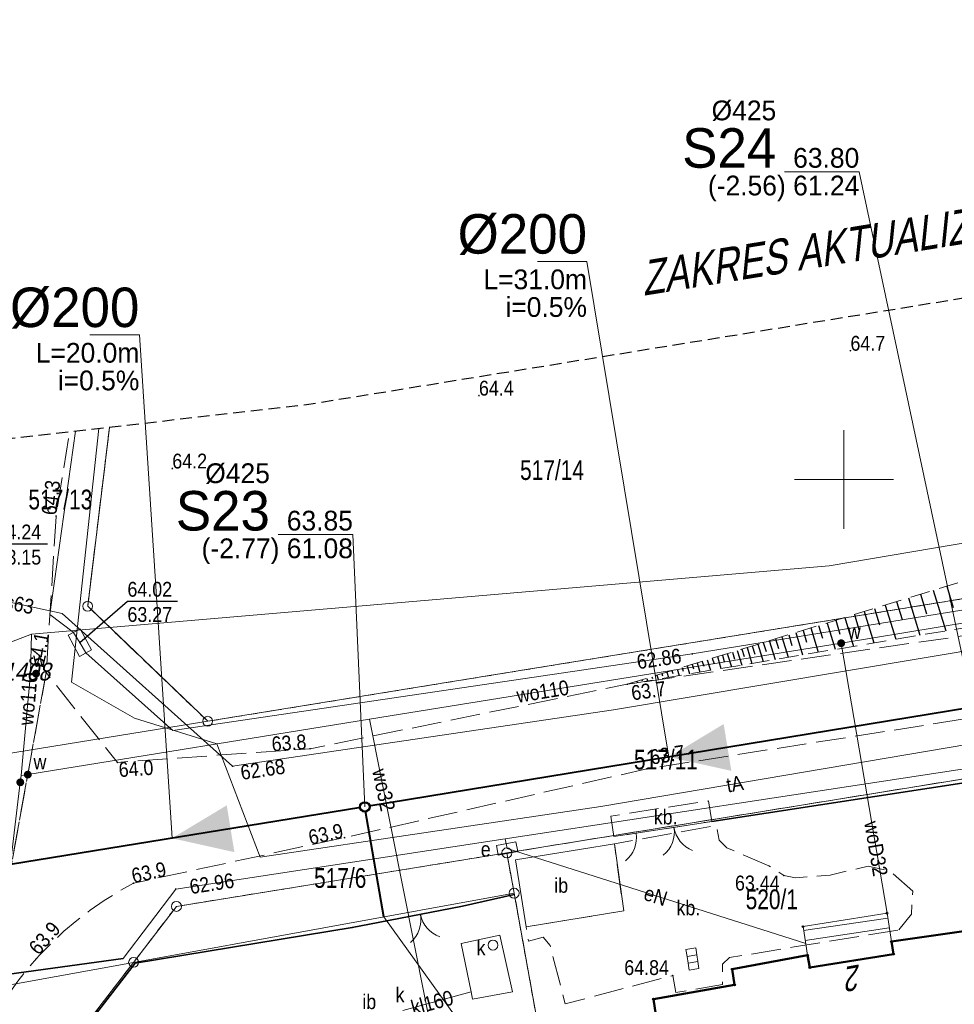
# Model space of a CAD drawing. Header units: metres. Extents: x 6473628 to 6474152, y 5887128 to 5887462.
# Tile 14 of 38: x 6473708 to 6473756, y 5887373 to 5887423. Entities that reach past the tile are written whole.
import ezdxf
from ezdxf.enums import TextEntityAlignment as Align

# ---------------------------------------------------------------- set-up
doc = ezdxf.new("R2010")
doc.units = ezdxf.units.M
doc.header["$MEASUREMENT"] = 0
for name, pattern in [('0.5_0.5', [1, 0.5, -0.5]), ('1.0_0.5', [1.5, 1, -0.5]), ('1.5_0.5', [2, 1.5, -0.5]), ('2', [0.9, 0.6, -0.3]), ('219-500', [0]), ('otob_500', [0]), ('otof_500', [0])]:
    doc.linetypes.add(name, pattern=pattern)
doc.layers.get('0').update_dxf_attribs({"color": 2, "linetype": 'CONTINUOUS', "lineweight": 5})
for name, color, linetype in [('000 Inne (niezydentyfikowane)', 7, 'CONTINUOUS'), ('121-Punkt osnowy szczegółowej-Atr103', 7, 'CONTINUOUS'), ('202-punkt graniczny', 7, 'CONTINUOUS'), ('211-numer działki ewidencyjnej', 7, 'CONTINUOUS'), ('217-kontur klasyfikacyjny', 7, 'CONTINUOUS'), ('218-kontur użytku gruntowego', 7, 'CONTINUOUS'), ('219-działka ewidencyjna', 7, 'CONTINUOUS'), ('238-Punkt adresowy budynku', 7, 'CONTINUOUS'), ('312-budynek ewidencyjny', 7, 'CONTINUOUS'), ('352-schody', 7, 'CONTINUOUS'), ('995-Tekst dodatkowy duży', 7, 'CONTINUOUS'), ('brama', 7, 'CONTINUOUS'), ('furtka', 7, 'CONTINUOUS'), ('inna budowla', 7, 'CONTINUOUS'), ('inna budowla-Atr17', 7, 'CONTINUOUS'), ('jezdnia', 7, 'CONTINUOUS'), ('komora podziemna', 7, 'CONTINUOUS'), ('kratka ściekowa', 7, 'CONTINUOUS'), ('obszar utwardzony', 7, 'CONTINUOUS'), ('obszar utwardzony-Atr17', 7, 'CONTINUOUS'), ('obudowa ochronna przewodu', 7, 'CONTINUOUS'), ('ogrodzenie trwałe', 7, 'CONTINUOUS'), ('pikieta naturalna', 7, 'CONTINUOUS'), ('pikieta naturalna-Atr2', 7, 'CONTINUOUS'), ('pikieta sztuczna', 7, 'CONTINUOUS'), ('pikieta sztuczna-Atr2', 7, 'CONTINUOUS'), ('przewód elektroenergetyczny podziemny', 7, 'CONTINUOUS'), ('przewód elektroenergetyczny podziemny-Atr1', 7, 'CONTINUOUS'), ('przewód gazowy', 7, 'CONTINUOUS'), ('przewód gazowy-Atr1', 7, 'CONTINUOUS'), ('przewód kanalizacyjny', 7, 'CONTINUOUS'), ('przewód kanalizacyjny-Atr1', 7, 'CONTINUOUS'), ('przewód telekomunikacyjny podziemny', 7, 'CONTINUOUS'), ('przewód telekomunikacyjny podziemny-Atr1', 7, 'CONTINUOUS'), ('przewód wodociągowy', 7, 'CONTINUOUS'), ('przewód wodociągowy-Atr1', 7, 'CONTINUOUS'), ('Punkt budynku', 7, 'CONTINUOUS'), ('rzedna', 7, 'CONTINUOUS'), ('rzedna-Atr2', 7, 'CONTINUOUS'), ('rzedna-Atr3', 7, 'CONTINUOUS'), ('SJ_16_Liczby', 7, 'CONTINUOUS'), ('SJ_27_Wymiary', 7, 'CONTINUOUS'), ('SJ_5_Węzły_1', 7, 'CONTINUOUS'), ('skarpa nieumocniona', 7, 'CONTINUOUS'), ('studnia kanalizacyjna-Atr17', 7, 'CONTINUOUS'), ('szafa elektroenergetyczna lub kontener', 7, 'CONTINUOUS'), ('szafa elektroenergetyczna lub kontener-Atr17', 7, 'CONTINUOUS'), ('Wstawianie ramki sekcyjnej z opisem', 7, 'CONTINUOUS'), ('właz do komory lub kanału - okrągły', 7, 'CONTINUOUS'), ('właz do komory lub kanału - okrągły-Atr17', 7, 'CONTINUOUS'), ('Zakres', 7, 'CONTINUOUS'), ('zasuwa lub zawór', 7, 'CONTINUOUS'), ('zasuwa lub zawór-Atr17', 7, 'CONTINUOUS')]:
    doc.layers.add(name, color=color, linetype=linetype)
for name, color, linetype, lineweight in [('SJ_19_Opis_Pz_1', 7, 'CONTINUOUS', 20), ('SJ_26_Teksty', 7, 'CONTINUOUS', 20), ('SJ_28_Linie_odn', 7, 'CONTINUOUS', 20), ('SJ_8_KS_GRAWITA_1', 34, 'CONTINUOUS', 40), ('SJ_8_KS_PRZYŁĄCZA', 40, 'CONTINUOUS', 40)]:
    doc.layers.add(name, color=color, linetype=linetype, lineweight=lineweight)
doc.styles.add('OPISOWY', font='GOTHIC.TTF')
doc.styles.get("Standard").update_dxf_attribs({"font": 'Working1250', "width": 0.75})
doc.linetypes.add('902-500', pattern='A,3.75,0,[1,ksztalty.shx,S=0.5,R=0,X=0,Y=0],3.75', length=7.5)

# ---------------------------------------------------------------- blocks, each defined once
blk = doc.blocks.new('PUNKTBUD')
at = {"color": 0}
blk.add_circle((0, 0), 0.045, dxfattribs=at)
blk = doc.blocks.new('202')
at = {"color": 0, "linetype": 'Continuous', "lineweight": 0}
blk.add_circle((0, 0), 0.25, dxfattribs=at)
blk = doc.blocks.new('US25')
at = {"linetype": 'Continuous', "lineweight": 0}
h = blk.add_hatch(color=0, dxfattribs=at)
edge = h.paths.add_edge_path()
edge.add_arc((0, 0), 0.2, 0, 360)
blk = doc.blocks.new('PW01')
at = {"linetype": 'Continuous', "lineweight": 13}
h = blk.add_hatch(color=0, dxfattribs=at)
edge = h.paths.add_edge_path()
edge.add_arc((0, 0), 0.045, 0, 360)
blk = doc.blocks.new('US05')
at = {"color": 0, "linetype": 'Continuous', "lineweight": 13}
for p, q in [((-0.525, -0.25), (-0.525, 0.25)), ((-0.525, 0.25), (-0.175, 0.25)), ((-0.175, -0.25), (-0.175, 0.25)), ((-0.175, 0.25), (0.175, 0.25)), ((0.175, -0.25), (0.175, 0.25)), ((0.175, 0.25), (0.525, 0.25)), ((0.525, -0.25), (0.525, 0.25)), ((-0.525, -0.25), (-0.175, -0.25)), ((-0.175, -0.25), (0.175, -0.25)), ((0.175, -0.25), (0.525, -0.25))]:
    blk.add_line(p, q, dxfattribs=at)
blk = doc.blocks.new('US22')
at = {"color": 0, "linetype": 'Continuous', "lineweight": 13}
blk.add_circle((0, 0), 0.25, dxfattribs=at)
blk = doc.blocks.new('OK02')
at = {"color": 0, "linetype": 'Continuous', "lineweight": 0}
for centre, start, end in [((-1.5, 0), 0, 60), ((1.5, 0), 120, 180)]:
    blk.add_arc(centre, 1.5, start, end, dxfattribs=at)
blk = doc.blocks.new('US18')
at = {"color": 0, "linetype": 'Continuous', "lineweight": 13}
for p, q in [((-0.5, -0.25), (-0.5, 0.25)), ((-0.5, 0.25), (0.5, 0.25)), ((0.5, -0.25), (0.5, 0.25)), ((-0.5, -0.25), (0.5, -0.25))]:
    blk.add_line(p, q, dxfattribs=at)
blk = doc.blocks.new('OK04')
at = {"color": 0, "linetype": 'Continuous', "lineweight": 0}
blk.add_arc((1.5, 0.001), 1.5, 120, 180, dxfattribs=at)

msp = doc.modelspace()

# ---------------------------------------------------------------- linework, layer by layer
at = {"layer": '000 Inne (niezydentyfikowane)', "color": 7, "linetype": 'Continuous', "lineweight": 25, "flags": 128}
for points in [[(6473753.88, 5887394.2), (6473754.18, 5887393.21)], [(6473753.88, 5887394.2), (6473754.18, 5887393.21)], [(6473754.52, 5887394.4), (6473755.15, 5887392.34)], [(6473754.52, 5887394.4), (6473755.15, 5887392.34)], [(6473755.2, 5887394.6), (6473755.53, 5887393.53)], [(6473755.2, 5887394.6), (6473755.53, 5887393.53)], [(6473752.09, 5887393.65), (6473752.63, 5887391.92)], [(6473752.09, 5887393.65), (6473752.63, 5887391.92)], [(6473752.66, 5887393.83), (6473752.94, 5887392.92)], [(6473752.66, 5887393.83), (6473752.94, 5887392.92)], [(6473753.26, 5887394.01), (6473753.84, 5887392.12)], [(6473753.26, 5887394.01), (6473753.84, 5887392.12)], [(6473750.53, 5887393.17), (6473750.76, 5887392.41)], [(6473750.53, 5887393.17), (6473750.76, 5887392.41)], [(6473751.03, 5887393.32), (6473751.51, 5887391.73)], [(6473751.03, 5887393.32), (6473751.51, 5887391.73)], [(6473751.55, 5887393.48), (6473751.8, 5887392.65)], [(6473751.55, 5887393.48), (6473751.8, 5887392.65)], [(6473749.15, 5887392.74), (6473749.56, 5887391.41)], [(6473749.15, 5887392.74), (6473749.56, 5887391.41)], [(6473749.59, 5887392.88), (6473749.8, 5887392.18)], [(6473749.59, 5887392.88), (6473749.8, 5887392.18)], [(6473750.05, 5887393.02), (6473750.49, 5887391.56)], [(6473750.05, 5887393.02), (6473750.49, 5887391.56)], [(6473747.21, 5887392.15), (6473747.37, 5887391.61)], [(6473747.21, 5887392.15), (6473747.37, 5887391.61)], [(6473747.56, 5887392.26), (6473747.91, 5887391.13)], [(6473747.56, 5887392.26), (6473747.91, 5887391.13)], [(6473747.93, 5887392.37), (6473748.11, 5887391.78)], [(6473747.93, 5887392.37), (6473748.11, 5887391.78)], [(6473748.32, 5887392.49), (6473748.7, 5887391.26)], [(6473748.32, 5887392.49), (6473748.7, 5887391.26)], [(6473748.72, 5887392.62), (6473748.92, 5887391.97)], [(6473748.72, 5887392.62), (6473748.92, 5887391.97)], [(6473745.64, 5887391.67), (6473745.91, 5887390.79)], [(6473745.64, 5887391.67), (6473745.91, 5887390.79)], [(6473745.92, 5887391.76), (6473746.06, 5887391.3)], [(6473745.92, 5887391.76), (6473746.06, 5887391.3)], [(6473746.22, 5887391.85), (6473746.52, 5887390.89)], [(6473746.22, 5887391.85), (6473746.52, 5887390.89)], [(6473746.54, 5887391.94), (6473746.69, 5887391.45)], [(6473746.54, 5887391.94), (6473746.69, 5887391.45)], [(6473746.86, 5887392.04), (6473747.18, 5887391.01)], [(6473746.86, 5887392.04), (6473747.18, 5887391.01)], [(6473744.1, 5887391.2), (6473744.31, 5887390.52)], [(6473744.1, 5887391.2), (6473744.31, 5887390.52)], [(6473744.36, 5887391.27), (6473744.47, 5887390.92)], [(6473744.36, 5887391.27), (6473744.47, 5887390.92)], [(6473744.6, 5887391.35), (6473744.83, 5887390.61)], [(6473744.6, 5887391.35), (6473744.83, 5887390.61)], [(6473744.84, 5887391.42), (6473744.96, 5887391.04)], [(6473744.84, 5887391.42), (6473744.96, 5887391.04)], [(6473745.1, 5887391.5), (6473745.34, 5887390.7)], [(6473745.1, 5887391.5), (6473745.34, 5887390.7)], [(6473745.36, 5887391.58), (6473745.49, 5887391.16)], [(6473745.36, 5887391.58), (6473745.49, 5887391.16)], [(6473742.32, 5887390.65), (6473742.39, 5887390.43)], [(6473742.32, 5887390.65), (6473742.39, 5887390.43)], [(6473742.58, 5887390.73), (6473742.72, 5887390.26)], [(6473742.58, 5887390.73), (6473742.72, 5887390.26)], [(6473742.83, 5887390.8), (6473742.91, 5887390.55)], [(6473742.83, 5887390.8), (6473742.91, 5887390.55)], [(6473743.09, 5887390.88), (6473743.25, 5887390.35)], [(6473743.09, 5887390.88), (6473743.25, 5887390.35)], [(6473743.34, 5887390.96), (6473743.43, 5887390.68)], [(6473743.34, 5887390.96), (6473743.43, 5887390.68)], [(6473743.6, 5887391.04), (6473743.78, 5887390.44)], [(6473743.6, 5887391.04), (6473743.78, 5887390.44)], [(6473743.85, 5887391.12), (6473743.95, 5887390.8)], [(6473743.85, 5887391.12), (6473743.95, 5887390.8)], [(6473740.79, 5887390.18), (6473740.83, 5887390.06)], [(6473740.79, 5887390.18), (6473740.83, 5887390.06)], [(6473741.05, 5887390.26), (6473741.13, 5887389.99)], [(6473741.05, 5887390.26), (6473741.13, 5887389.99)], [(6473741.3, 5887390.33), (6473741.35, 5887390.18)], [(6473741.3, 5887390.33), (6473741.35, 5887390.18)], [(6473741.56, 5887390.41), (6473741.66, 5887390.08)], [(6473741.56, 5887390.41), (6473741.66, 5887390.08)], [(6473741.81, 5887390.49), (6473741.87, 5887390.31)], [(6473741.81, 5887390.49), (6473741.87, 5887390.31)], [(6473742.07, 5887390.57), (6473742.19, 5887390.17)], [(6473742.07, 5887390.57), (6473742.19, 5887390.17)], [(6473739.52, 5887389.79), (6473739.54, 5887389.72)], [(6473739.52, 5887389.79), (6473739.54, 5887389.72)], [(6473739.77, 5887389.87), (6473739.79, 5887389.82)], [(6473739.77, 5887389.87), (6473739.79, 5887389.82)], [(6473740.03, 5887389.94), (6473740.07, 5887389.81)], [(6473740.03, 5887389.94), (6473740.07, 5887389.81)], [(6473740.28, 5887390.02), (6473740.31, 5887389.94)], [(6473740.28, 5887390.02), (6473740.31, 5887389.94)], [(6473740.54, 5887390.1), (6473740.6, 5887389.9)], [(6473740.54, 5887390.1), (6473740.6, 5887389.9)]]:
    msp.add_lwpolyline(points, dxfattribs=at)
at = {"layer": '217-kontur klasyfikacyjny', "color": 3, "linetype": '1.5_0.5', "lineweight": 18, "flags": 128}
for points in [[(6473712.853, 5887402.64), (6473711.75, 5887393.59)], [(6473717.82, 5887387.77), (6473798.52, 5887400.87)], [(6473711.75, 5887393.59), (6473717.82, 5887387.77)]]:
    msp.add_lwpolyline(points, dxfattribs=at)
at = {"layer": '218-kontur użytku gruntowego', "color": 3, "linetype": '0.5_0.5', "lineweight": 18, "flags": 128}
for points in [[(6473711.75, 5887393.59), (6473712.853, 5887402.64)], [(6473712.853, 5887402.64), (6473711.75, 5887393.59)], [(6473798.52, 5887400.87), (6473717.82, 5887387.77)], [(6473717.82, 5887387.77), (6473798.52, 5887400.87)], [(6473717.82, 5887387.77), (6473711.75, 5887393.59)], [(6473711.75, 5887393.59), (6473717.82, 5887387.77)], [(6473762.56, 5887385.91), (6473732.95, 5887381.11)], [(6473732.95, 5887381.11), (6473762.56, 5887385.91)], [(6473732.95, 5887381.11), (6473716.24, 5887378.4)], [(6473716.24, 5887378.4), (6473732.95, 5887381.11)], [(6473732.95, 5887381.11), (6473733.32, 5887379.07)], [(6473733.32, 5887379.07), (6473732.95, 5887381.11)], [(6473733.32, 5887379.07), (6473735.611, 5887366.342)], [(6473735.611, 5887366.342), (6473733.32, 5887379.07)], [(6473716.24, 5887378.4), (6473714.07, 5887375.57)], [(6473714.07, 5887375.57), (6473716.24, 5887378.4)], [(6473714.07, 5887375.57), (6473708.71, 5887368.59)], [(6473708.71, 5887368.59), (6473714.07, 5887375.57)]]:
    msp.add_lwpolyline(points, dxfattribs=at)
at = {"layer": '219-działka ewidencyjna', "color": 7, "linetype": '219-500', "lineweight": 18, "flags": 128}
for points in [[(6473712.853, 5887402.64), (6473711.75, 5887393.59)], [(6473717.82, 5887387.77), (6473798.52, 5887400.87)], [(6473717.82, 5887387.77), (6473711.75, 5887393.59)], [(6473717.82, 5887387.77), (6473705.45, 5887385.76)], [(6473732.95, 5887381.11), (6473762.56, 5887385.91)], [(6473732.95, 5887381.11), (6473716.24, 5887378.4)], [(6473733.32, 5887379.07), (6473732.95, 5887381.11)], [(6473733.32, 5887379.07), (6473714.07, 5887375.57)], [(6473735.611, 5887366.342), (6473733.32, 5887379.07)], [(6473714.07, 5887375.57), (6473716.24, 5887378.4)], [(6473704.08, 5887373.76), (6473714.07, 5887375.57)], [(6473714.07, 5887375.57), (6473708.71, 5887368.59)]]:
    msp.add_lwpolyline(points, dxfattribs=at)
at = {"layer": '312-budynek ewidencyjny', "color": 7, "linetype": 'Continuous', "lineweight": 50, "flags": 128}
for points in [[(6473752.4, 5887376.62), (6473756.19, 5887377.16)], [(6473752.51, 5887375.99), (6473752.4, 5887376.62)], [(6473744.35, 5887375.22), (6473748.16, 5887375.93)], [(6473748.16, 5887375.93), (6473748.27, 5887375.31)], [(6473748.27, 5887375.31), (6473752.51, 5887375.99)], [(6473744.47, 5887374.43), (6473744.35, 5887375.22)], [(6473740.36, 5887373.71), (6473744.47, 5887374.43)], [(6473741.336, 5887367.27), (6473740.36, 5887373.71)]]:
    msp.add_lwpolyline(points, dxfattribs=at)
at = {"layer": '352-schody', "color": 7, "linetype": 'Continuous', "lineweight": 18, "flags": 128}
msp.add_lwpolyline([(6473748.16, 5887375.93), (6473747.93, 5887377.38), (6473752.18, 5887378.06), (6473752.4, 5887376.62), (6473752.51, 5887375.99), (6473748.27, 5887375.31)], close=True, dxfattribs=at)
msp.add_lwpolyline([(6473748.16, 5887375.93), (6473747.93, 5887377.38), (6473752.18, 5887378.06), (6473752.4, 5887376.62), (6473752.51, 5887375.99), (6473748.27, 5887375.31)], close=True, dxfattribs=at)
for points in [[(6473747.962, 5887377.178), (6473752.218, 5887377.813)], [(6473748.04, 5887376.684), (6473752.293, 5887377.319)]]:
    msp.add_lwpolyline(points, dxfattribs=at)
at = {"layer": 'brama', "color": 7, "linetype": 'otob_500', "lineweight": 18, "flags": 128}
for points in [[(6473743.32, 5887382.7), (6473739.49, 5887382.1)], [(6473743.32, 5887382.7), (6473739.49, 5887382.1)], [(6473730.7, 5887378.41), (6473726.45, 5887377.59)]]:
    msp.add_lwpolyline(points, dxfattribs=at)
at = {"layer": 'furtka', "color": 7, "linetype": 'otof_500', "lineweight": 18, "flags": 128}
msp.add_lwpolyline([(6473739.49, 5887382.1), (6473738.37, 5887381.93)], dxfattribs=at)
msp.add_lwpolyline([(6473739.49, 5887382.1), (6473738.37, 5887381.93)], dxfattribs=at)
at = {"layer": 'inna budowla', "color": 7, "linetype": 'Continuous', "lineweight": 18, "flags": 128}
msp.add_lwpolyline([(6473733.38, 5887380.76), (6473733.92, 5887377.36), (6473738.86, 5887378.17), (6473738.39, 5887381.57)], close=True, dxfattribs=at)
at = {"layer": 'jezdnia', "color": 7, "linetype": '1.5_0.5', "lineweight": 18, "flags": 128}
for points in [[(6473946.41, 5887443.43), (6473948.88, 5887441.07), (6473950.32, 5887438.49), (6473950.84, 5887435.37), (6473950.38, 5887432.11), (6473949.37, 5887429.15), (6473947.98, 5887426.49), (6473946.11, 5887424.13), (6473943.84, 5887422.37), (6473940.76, 5887420.96), (6473916.82, 5887417.41), (6473895.04, 5887414.43), (6473867, 5887409.72), (6473833.05, 5887403.88), (6473805.95, 5887400.1), (6473787.34, 5887397.69), (6473759.2, 5887392.55), (6473739.04, 5887389.64), (6473723, 5887386.38), (6473713.25, 5887385.69), (6473709.65, 5887390.23), (6473706.27, 5887371.52), (6473706.82, 5887372.47), (6473707.25, 5887373.21), (6473707.72, 5887373.93), (6473708.22, 5887374.62), (6473708.75, 5887375.29), (6473709.16, 5887375.76), (6473709.32, 5887375.94), (6473709.92, 5887376.55), (6473710.55, 5887377.14), (6473711.2, 5887377.69), (6473711.88, 5887378.21), (6473712.58, 5887378.7), (6473713.31, 5887379.15), (6473714.06, 5887379.57), (6473724.74, 5887381.88), (6473740.03, 5887385.36), (6473759.56, 5887388.43), (6473787.79, 5887393.03), (6473807.9, 5887395.58), (6473834.09, 5887400.02), (6473867.44, 5887405.76), (6473877.56, 5887406.9), (6473895.49, 5887410.16), (6473917.33, 5887413.45), (6473945.64, 5887418.6), (6473948.37, 5887421.24), (6473950.39, 5887424.29), (6473952.48, 5887427.88), (6473953.76, 5887431.21), (6473954.1, 5887434.77), (6473953.31, 5887438.8), (6473951.8, 5887441.96), (6473950.44, 5887443.886)], [(6473701.75, 5887307.93), (6473702.65, 5887318.66), (6473704.66, 5887318.69), (6473704.86, 5887323.42), (6473703.11, 5887325.07), (6473702.73, 5887337.25), (6473702.85, 5887342.91), (6473704.94, 5887360.45), (6473706.27, 5887371.52), (6473709.65, 5887390.23), (6473710.15, 5887398.15), (6473710.829, 5887402.409)]]:
    msp.add_lwpolyline(points, dxfattribs=at)
at = {"layer": 'komora podziemna', "color": 30, "linetype": 'Continuous', "lineweight": 18, "flags": 128}
msp.add_lwpolyline([(6473711.37, 5887392.45), (6473711.94, 5887391.38), (6473711.33, 5887391.05), (6473710.76, 5887392.12)], close=True, dxfattribs=at)
at = {"layer": 'komora podziemna', "color": 34, "linetype": 'Continuous', "lineweight": 18, "flags": 128}
msp.add_lwpolyline([(6473731.21, 5887373.7), (6473731.14, 5887374.07), (6473730.64, 5887376.53), (6473732.59, 5887376.95), (6473733.24, 5887374.07)], close=True, dxfattribs=at)
at = {"layer": 'obszar utwardzony', "color": 7, "linetype": '1.5_0.5', "lineweight": 18, "flags": 128}
for points in [[(6473738.37, 5887381.93), (6473738.21, 5887382.97), (6473743.15, 5887383.74), (6473743.32, 5887382.7), (6473739.49, 5887382.1)], [(6473738.37, 5887381.93), (6473738.21, 5887382.97), (6473743.15, 5887383.74), (6473743.32, 5887382.7), (6473739.49, 5887382.1)], [(6473752.77, 5887377.21), (6473753.41, 5887378.01), (6473753.48, 5887379.17), (6473752.34, 5887380.18), (6473751.22, 5887380.44), (6473749.31, 5887379.99), (6473747.55, 5887379.84), (6473746.96, 5887379.96), (6473746.2, 5887380.45), (6473744.07, 5887381.37), (6473743.69, 5887381.75), (6473743.54, 5887382.49), (6473738.39, 5887381.57), (6473738.86, 5887378.17), (6473733.92, 5887377.36), (6473734.04, 5887376.64), (6473734.78, 5887376.84), (6473735.14, 5887376.42), (6473735.9, 5887373.47), (6473741.34, 5887374.9), (6473741.5, 5887374.04), (6473743.85, 5887374.45), (6473743.85, 5887375.48), (6473744.22, 5887375.81), (6473747.49, 5887376.35)]]:
    msp.add_lwpolyline(points, close=True, dxfattribs=at)
at = {"layer": 'obudowa ochronna przewodu', "color": 7, "linetype": 'Continuous', "lineweight": 35, "flags": 128}
msp.add_lwpolyline([(6473701.01, 5887374.05), (6473713.54, 5887375.77)], dxfattribs=at)
at = {"layer": 'ogrodzenie trwałe', "color": 7, "linetype": '902-500', "lineweight": 35, "flags": 128}
for points in [[(6473763.29, 5887380.73), (6473762.55, 5887385.65), (6473743.32, 5887382.7)], [(6473733.32, 5887379), (6473730.7, 5887378.41), (6473726.45, 5887377.59), (6473725.13, 5887377.33), (6473714.15, 5887375.53), (6473708.76, 5887368.55), (6473706.58, 5887352.79)]]:
    msp.add_lwpolyline(points, dxfattribs=at)
at = {"layer": 'przewód elektroenergetyczny podziemny', "color": 1, "linetype": 'Continuous', "lineweight": 18, "flags": 128}
for points in [[(6473701.01, 5887374.05), (6473713.54, 5887375.77), (6473716.2, 5887379.28), (6473732.87, 5887381.82), (6473762.06, 5887386.28), (6473820.7, 5887396.46), (6473850.64, 5887401.25), (6473877.04, 5887405.47)], [(6473732.96, 5887381.33), (6473732.87, 5887381.82)], [(6473732.96, 5887381.33), (6473748.07, 5887376.52)]]:
    msp.add_lwpolyline(points, dxfattribs=at)
at = {"layer": 'przewód gazowy', "color": 40, "linetype": 'Continuous', "lineweight": 18, "flags": 128}
msp.add_lwpolyline([(6473950.89, 5887422.97), (6473950.22, 5887422.85), (6473938.97, 5887420.99), (6473930.84, 5887419.66), (6473911.64, 5887416.52), (6473892.43, 5887413.42), (6473873.1, 5887410.23), (6473853.88, 5887407.15), (6473834.61, 5887404.06), (6473815.42, 5887401.1), (6473796.19, 5887398), (6473776.9, 5887394.88), (6473757.78, 5887391.6), (6473738.35, 5887388.34), (6473719.08, 5887385.49), (6473710.46, 5887393.23), (6473705.23, 5887394.35), (6473704.56, 5887394.49)], dxfattribs=at)
at = {"layer": 'przewód kanalizacyjny', "color": 34, "linetype": 'Continuous', "lineweight": 18, "flags": 128}
msp.add_lwpolyline([(6473731.14, 5887374.07), (6473727.69, 5887373.13)], dxfattribs=at)
at = {"layer": 'przewód telekomunikacyjny podziemny', "color": 30, "linetype": 'Continuous', "lineweight": 18, "flags": 128}
for points in [[(6473711.35, 5887391.75), (6473711.65, 5887391.23), (6473716.05, 5887387.31), (6473742.33, 5887391.18), (6473767.21, 5887395.21), (6473798.25, 5887400.33), (6473821.92, 5887404.24), (6473858.91, 5887410.53), (6473889.06, 5887414.87), (6473889.67, 5887414.94)], [(6473711.137, 5887402.444), (6473709.83, 5887393.18), (6473711.02, 5887392.27), (6473711.35, 5887391.75)], [(6473842.34, 5887392.71), (6473841.23, 5887399.5), (6473821.09, 5887396.54), (6473804.78, 5887393.93), (6473796.49, 5887393.02), (6473791.41, 5887392.23), (6473776.92, 5887390.1), (6473737.71, 5887383.45), (6473720.48, 5887380.89), (6473718.28, 5887386.62), (6473714.12, 5887387.93), (6473710.93, 5887389.74), (6473712.312, 5887402.578)]]:
    msp.add_lwpolyline(points, dxfattribs=at)
at = {"layer": 'przewód wodociągowy', "color": 5, "linetype": 'Continuous', "lineweight": 18, "flags": 128}
for points in [[(6473708.9, 5887392.18), (6473749.25, 5887395.63), (6473764.89, 5887398.29), (6473787.37, 5887402.02), (6473819.75, 5887407.96), (6473863.45, 5887416.67), (6473889.72, 5887422.54), (6473934.62, 5887430.32), (6473945.42, 5887435.13)], [(6473884.04, 5887413.34), (6473883.62, 5887413.3), (6473858.77, 5887409.86), (6473837.49, 5887406.26), (6473813.5, 5887402.14), (6473811.1, 5887401.73), (6473779.29, 5887396.58), (6473749.86, 5887391.72), (6473726.01, 5887387.87), (6473708.72, 5887385.07), (6473708.38, 5887385.02)], [(6473708.9, 5887392.18), (6473702.24, 5887389.63), (6473702.151, 5887401.416)], [(6473708.38, 5887385.02), (6473708.85, 5887390.19), (6473708.9, 5887392.18)], [(6473749.86, 5887391.72), (6473752.18, 5887378.06)], [(6473709.14, 5887390.18), (6473708.85, 5887390.19)], [(6473728.49, 5887370.76), (6473729.37, 5887370.91), (6473726.01, 5887387.87)], [(6473708.38, 5887385.02), (6473708.34, 5887384.68), (6473705.55, 5887361.32)]]:
    msp.add_lwpolyline(points, dxfattribs=at)
at = {"layer": 'rzedna-Atr2', "color": 7, "flags": 128}
for points in [[(6473705.23, 5887394.35), (6473707.14, 5887396.74), (6473709.709, 5887396.74)], [(6473711.35, 5887391.75), (6473713.76, 5887393.84), (6473716.292, 5887393.84)]]:
    msp.add_lwpolyline(points, dxfattribs=at)
at = {"layer": 'SJ_26_Teksty'}
for p, q in [((6473737.004, 5887411.031), (6473734.504, 5887411.031)), ((6473741.152, 5887385.959), (6473737.004, 5887411.031)), ((6473714.363, 5887407.315), (6473711.863, 5887407.315)), ((6473716.015, 5887381.85), (6473714.363, 5887407.315))]:
    msp.add_line(p, q, dxfattribs=at)
at = {"layer": 'SJ_28_Linie_odn'}
for points in [[(6473756.536, 5887388.484), (6473750.777, 5887415.579), (6473746.997, 5887415.579)], [(6473725.768, 5887383.434), (6473725.166, 5887397.221), (6473721.386, 5887397.221)], [(6473726.721, 5887377.867), (6473740.026, 5887359.351), (6473743.806, 5887359.351)]]:
    msp.add_lwpolyline(points, dxfattribs=at)
at = {"layer": 'SJ_5_Węzły_1'}
for radius in [0.266, 0.212]:
    msp.add_circle((6473725.768, 5887383.434), radius, dxfattribs=at)
at = {"layer": 'SJ_8_KS_GRAWITA_1'}
for p, q in [((6473756.326, 5887388.45), (6473725.978, 5887383.468)), ((6473725.558, 5887383.4), (6473706.854, 5887380.363))]:
    msp.add_line(p, q, dxfattribs=at)
for points in [[(6473741.152, 5887385.959, 0, 2.4, 0), (6473744.112, 5887386.445, 0, 2.4, 0)], [(6473716.015, 5887381.85, 0, 2.4, 0), (6473718.976, 5887382.331, 0, 2.4, 0)]]:
    msp.add_lwpolyline(points, format="xyseb", dxfattribs=at)
at = {"layer": 'SJ_8_KS_PRZYŁĄCZA'}
msp.add_line((6473726.721, 5887377.867), (6473725.804, 5887383.224), dxfattribs=at)
at = {"layer": 'skarpa nieumocniona', "color": 7, "linetype": '1.0_0.5', "lineweight": 18, "flags": 128}
msp.add_lwpolyline([(6473739.04, 5887389.64), (6473758.83, 5887395.72), (6473787.51, 5887401.11), (6473803.73, 5887403.15), (6473808.22, 5887405.59), (6473804.69, 5887401), (6473787.28, 5887398.74), (6473759.18, 5887393.02)], close=True, dxfattribs=at)
msp.add_lwpolyline([(6473739.04, 5887389.64), (6473758.83, 5887395.72), (6473787.51, 5887401.11), (6473803.73, 5887403.15), (6473808.22, 5887405.59), (6473804.69, 5887401), (6473787.28, 5887398.74), (6473759.18, 5887393.02)], close=True, dxfattribs=at)
msp.add_lwpolyline([(6473739.04, 5887389.64), (6473758.83, 5887395.72), (6473787.51, 5887401.11), (6473803.73, 5887403.15), (6473808.22, 5887405.59), (6473804.69, 5887401), (6473787.28, 5887398.74), (6473759.18, 5887393.02)], close=True, dxfattribs=at)
msp.add_lwpolyline([(6473739.04, 5887389.64), (6473758.83, 5887395.72), (6473787.51, 5887401.11), (6473803.73, 5887403.15), (6473808.22, 5887405.59), (6473804.69, 5887401), (6473787.28, 5887398.74), (6473759.18, 5887393.02)], close=True, dxfattribs=at)
at = {"layer": 'Wstawianie ramki sekcyjnej z opisem', "color": 7, "linetype": 'Continuous', "lineweight": 13, "flags": 128}
for points in [[(6473750, 5887397.5), (6473750, 5887402.5)], [(6473747.5, 5887400), (6473752.5, 5887400)]]:
    msp.add_lwpolyline(points, dxfattribs=at)
at = {"layer": 'Zakres', "color": 5, "linetype": '2', "lineweight": 25, "flags": 128}
msp.add_lwpolyline([(6473676.81, 5887213.41), (6473667.74, 5887202.78), (6473659.01, 5887210.45), (6473646.22, 5887197.22), (6473711.04, 5887142.9), (6473724.09, 5887158.77), (6473713.27, 5887167.89), (6473715.19, 5887174.47), (6473715.74, 5887184.78), (6473715.02, 5887190.22), (6473713.69, 5887194.31), (6473713.69, 5887194.33), (6473711.51, 5887200.99), (6473711.05, 5887203.97), (6473710.6, 5887215.32), (6473712.4, 5887257.5), (6473712.5, 5887259.36), (6473715.25, 5887262.64), (6473716.97, 5887268.72), (6473717.54, 5887277.85), (6473718.7, 5887278.96), (6473734.03, 5887282.03), (6473761.49, 5887287.53), (6473786, 5887292.44), (6473816.32, 5887298.52), (6473820.72, 5887299.06), (6473856.75, 5887303.47), (6473865.02, 5887304.48), (6473879.04, 5887305.39), (6473905.86, 5887307.1), (6473929.16, 5887308.6), (6473952.76, 5887310.13), (6474012.11, 5887313.94), (6474012.19, 5887313.95), (6474034, 5887315.47), (6474034.15, 5887315.48), (6474067.2, 5887318.1), (6474070.83, 5887312.27), (6474109.78, 5887315.84), (6474119.74, 5887323.71), (6474125.77, 5887325.76), (6474130.41, 5887330.13), (6474132.82, 5887336.03), (6474132.55, 5887342.4), (6474129.75, 5887353.12), (6474127.58, 5887357.86), (6474123.91, 5887361.57), (6474119.19, 5887363.8), (6474113.99, 5887364.28), (6474112.58, 5887364.16), (6474098.55, 5887363.03), (6474089.61, 5887362.31), (6474048.91, 5887359.22), (6474048.87, 5887359.21), (6474015.96, 5887356.62), (6474003.54, 5887355.64), (6473983.11, 5887354.1), (6473951.21, 5887351.69), (6473913.79, 5887348.86), (6473912.21, 5887362.74), (6473912.21, 5887362.79), (6473909.47, 5887386.25), (6473908.51, 5887394.39), (6473921.49, 5887396.5), (6473947.61, 5887400.73), (6473971.66, 5887401.95), (6473989.34, 5887403.75), (6473994.99, 5887406.17), (6473999.9, 5887409.71), (6474003.01, 5887414.9), (6474003.81, 5887420.89), (6474002.18, 5887426.72), (6473998.38, 5887431.43), (6473993.03, 5887434.25), (6473960.42, 5887443.72), (6473954.98, 5887444.27), (6473941.62, 5887443.14), (6473941.16, 5887443.09), (6473938.74, 5887442.81), (6473932.71, 5887440.75), (6473928.97, 5887437.22), (6473827.76, 5887420.81), (6473827.74, 5887420.8), (6473818.01, 5887419.22), (6473821.59, 5887430.98), (6473827.8, 5887454.06), (6473804.74, 5887461.63), (6473793.55, 5887426.22), (6473796.12, 5887415.68), (6473722.82, 5887403.78), (6473688.63, 5887399.87), (6473687.59, 5887392.13), (6473687.54, 5887391.78), (6473687.03, 5887387.21), (6473674.53, 5887374.58), (6473675.94, 5887343.54), (6473681.38, 5887331.77), (6473680.33, 5887310.02), (6473679.31, 5887290.85), (6473677.82, 5887267.61), (6473677.79, 5887266.94), (6473677.55, 5887254.53), (6473677.46, 5887250.52), (6473677.46, 5887250.48), (6473677.12, 5887232.81), (6473677.12, 5887232.77), (6473676.91, 5887220.36), (6473676.91, 5887220.34), (6473676.81, 5887213.91)], close=True, dxfattribs=at)

# ---------------------------------------------------------------- block references
at = {"layer": '202-punkt graniczny', "color": 7, "linetype": 'Continuous', "lineweight": 18}
for p in [(6473711.75, 5887393.59), (6473717.82, 5887387.77), (6473732.95, 5887381.11), (6473733.32, 5887379.07), (6473716.24, 5887378.4), (6473714.07, 5887375.57)]:
    msp.add_blockref('202', p, dxfattribs=at)
at = {"layer": 'brama', "color": 7, "linetype": 'Continuous', "lineweight": 18}
for p, rotation in [((6473741.405, 5887382.4), 188.9029999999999), ((6473741.405, 5887382.4), 188.9029999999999), ((6473728.575, 5887378), 190.9209999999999)]:
    msp.add_blockref('OK02', p, dxfattribs=dict(at, rotation=rotation))
at = {"layer": 'furtka', "color": 7, "linetype": 'Continuous', "lineweight": 18, "rotation": 188.631}
msp.add_blockref('OK04', (6473739.49, 5887382.1), dxfattribs=at)
msp.add_blockref('OK04', (6473739.49, 5887382.1), dxfattribs=at)
at = {"layer": 'kratka ściekowa', "color": 34, "linetype": 'Continuous', "lineweight": 18, "rotation": 98.97200000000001}
msp.add_blockref('US05', (6473742.34, 5887375.74), dxfattribs=at)
at = {"layer": 'pikieta naturalna', "color": 7, "linetype": 'Continuous', "lineweight": 13}
for p in [(6473750.33, 5887406.52), (6473731.54, 5887404.25), (6473716.03, 5887400.56), (6473710.15, 5887398.15), (6473709.65, 5887390.23), (6473709.65, 5887390.23), (6473739.04, 5887389.64), (6473739.04, 5887389.64), (6473723, 5887386.38), (6473713.25, 5887385.69), (6473740.03, 5887385.36), (6473740.03, 5887385.36), (6473724.74, 5887381.88), (6473714.06, 5887379.57), (6473709.16, 5887375.76)]:
    msp.add_blockref('PW01', p, dxfattribs=at)
at = {"layer": 'pikieta sztuczna', "color": 7, "linetype": 'Continuous', "lineweight": 13}
for p in [(6473746.96, 5887379.96), (6473741.34, 5887374.9)]:
    msp.add_blockref('PW01', p, dxfattribs=at)
at = {"layer": 'Punkt budynku', "color": 5, "linetype": 'Continuous', "lineweight": 18}
for p in [(6473752.18, 5887378.06), (6473747.93, 5887377.38), (6473752.4, 5887376.62), (6473748.16, 5887375.93), (6473752.51, 5887375.99), (6473744.35, 5887375.22), (6473748.27, 5887375.31), (6473744.47, 5887374.43), (6473740.36, 5887373.71)]:
    msp.add_blockref('PUNKTBUD', p, dxfattribs=at)
at = {"layer": 'rzedna', "color": 7, "linetype": 'Continuous', "lineweight": 18}
for p in [(6473711.35, 5887391.75), (6473742.33, 5887391.18), (6473719.08, 5887385.49), (6473716.2, 5887379.28)]:
    msp.add_blockref('PW01', p, dxfattribs=at)
at = {"layer": 'szafa elektroenergetyczna lub kontener', "color": 1, "linetype": 'Continuous', "lineweight": 18, "rotation": 10.713}
msp.add_blockref('US18', (6473732.96, 5887381.33), dxfattribs=at)
at = {"layer": 'właz do komory lub kanału - okrągły', "color": 7, "linetype": 'Continuous', "lineweight": 18, "rotation": 15.069}
msp.add_blockref('US22', (6473732.25, 5887376.44), dxfattribs=at)
at = {"layer": 'zasuwa lub zawór', "color": 5, "linetype": 'Continuous', "lineweight": 18}
for p in [(6473749.86, 5887391.72), (6473709.14, 5887390.18), (6473708.72, 5887385.07), (6473708.34, 5887384.68)]:
    msp.add_blockref('US25', p, dxfattribs=at)

# ---------------------------------------------------------------- texts
at = {"layer": '121-Punkt osnowy szczegółowej-Atr103', "color": 7, "oblique": 15, "width": 0.9}
msp.add_text('619317.1.1408', height=0.9, dxfattribs=at).set_placement((6473702.62, 5887389.56), align=Align.BOTTOM_LEFT)
at = {"layer": '211-numer działki ewidencyjnej', "color": 7, "linetype": 'Continuous', "lineweight": 18, "width": 0.79}
for s, p in [('517/14', (6473733.62, 5887399.98)), ('517/13', (6473708.75, 5887398.49)), ('517/11', (6473739.38, 5887385.33)), ('517/6', (6473723.2, 5887379.34)), ('520/1', (6473745.03, 5887378.26))]:
    msp.add_text(s, height=1, dxfattribs=at).set_placement(p)
at = {"layer": '238-Punkt adresowy budynku', "color": 7, "linetype": 'Continuous', "lineweight": 25, "oblique": 15, "width": 0.79}
msp.add_text('2', height=1.25, rotation=190.125, dxfattribs=at).set_placement((6473750.45, 5887375.41), align=Align.CENTER)
at = {"layer": '995-Tekst dodatkowy duży', "color": 5, "linetype": 'Continuous', "lineweight": 35, "oblique": 15, "width": 0.79}
msp.add_text('ZAKRES AKTUALIZACJI', height=1.75, rotation=9.208, dxfattribs=at).set_placement((6473739.87, 5887409.3))
at = {"layer": 'inna budowla-Atr17', "color": 7, "width": 0.9}
msp.add_text('ib', height=0.75, dxfattribs=at).set_placement((6473735.35, 5887379.09))
msp.add_text('ib', height=0.75, dxfattribs=at).set_placement((6473725.641, 5887372.978), align=Align.BOTTOM_LEFT)
at = {"layer": 'obszar utwardzony-Atr17', "color": 7, "width": 0.9}
for p in [(6473740.38, 5887382.55), (6473740.38, 5887382.55), (6473741.53, 5887377.95)]:
    msp.add_text('kb.', height=0.75, dxfattribs=at).set_placement(p)
at = {"layer": 'pikieta naturalna-Atr2', "color": 7, "width": 0.9}
for s, p in [('64.7', (6473750.33, 5887406.52)), ('64.4', (6473731.54, 5887404.25)), ('64.2', (6473716.03, 5887400.56))]:
    msp.add_text(s, height=0.75, dxfattribs=at).set_placement(p)
for s, rotation, p in [('64.3', 82.869, (6473710.15, 5887398.17)), ('64.1', 79.76, (6473709.5, 5887390.46)), ('64.1', 79.76, (6473709.5, 5887390.46)), ('63.7', 8.214, (6473739.3, 5887388.82)), ('63.7', 8.214, (6473739.3, 5887388.82)), ('63.8', 4.048, (6473721.08, 5887386.24)), ('63.7', 8.933, (6473740.26, 5887385.57)), ('63.7', 8.933, (6473740.26, 5887385.57)), ('63.9', 12.205, (6473723.01, 5887381.51)), ('63.9', 12.205, (6473714.06, 5887379.57)), ('63.9', 48.751, (6473709.27, 5887375.89))]:
    msp.add_text(s, height=0.75, rotation=rotation, dxfattribs=at).set_placement(p)
msp.add_text('64.0', height=0.75, rotation=4.048, dxfattribs=at).set_placement((6473713.29, 5887385.69), align=Align.TOP_LEFT)
at = {"layer": 'pikieta sztuczna-Atr2', "color": 7, "width": 0.9}
for s, p in [('63.44', (6473744.49, 5887379.96)), ('64.84', (6473738.89, 5887375.68))]:
    msp.add_text(s, height=0.75, dxfattribs=at).set_placement(p, align=Align.TOP_LEFT)
at = {"layer": 'przewód elektroenergetyczny podziemny-Atr1', "color": 1, "width": 0.9}
msp.add_text('eN', height=0.75, rotation=342.342, dxfattribs=at).set_placement((6473739.93, 5887379.11), align=Align.MIDDLE_LEFT)
at = {"layer": 'przewód gazowy-Atr1', "color": 40, "width": 0.9}
msp.add_text('gs63', height=0.75, rotation=347.913, dxfattribs=at).set_placement((6473707.1, 5887393.95), align=Align.MIDDLE_LEFT)
at = {"layer": 'przewód kanalizacyjny-Atr1', "color": 34, "width": 0.9}
msp.add_text('kl160', height=0.75, rotation=15.241, dxfattribs=at).set_placement((6473728.13, 5887373.25), align=Align.MIDDLE_LEFT)
at = {"layer": 'przewód telekomunikacyjny podziemny-Atr1', "color": 30, "width": 0.9}
msp.add_text('tA', height=0.75, rotation=9.626, dxfattribs=at).set_placement((6473744.06, 5887384.53), align=Align.MIDDLE_LEFT)
at = {"layer": 'przewód wodociągowy-Atr1', "color": 5, "width": 0.9}
for s, rotation, p in [('wo110', 84.805, (6473708.61, 5887387.57)), ('wo110', 9.17, (6473733.45, 5887389.07)), ('wo32', 282.018, (6473726.5, 5887385.35)), ('woD32', 279.639, (6473751.39, 5887382.71))]:
    msp.add_text(s, height=0.75, rotation=rotation, dxfattribs=at).set_placement(p, align=Align.MIDDLE_LEFT)
at = {"layer": 'rzedna-Atr2', "color": 7, "width": 0.9}
for s, p in [('64.24', (6473707.14, 5887396.748)), ('64.02', (6473713.76, 5887393.848))]:
    msp.add_text(s, height=0.75, dxfattribs=at).set_placement(p, align=Align.BOTTOM_LEFT)
for s, rotation, p in [('62.86', 8.377, (6473739.53, 5887390.77)), ('62.96', 8.663, (6473716.91, 5887379.39))]:
    msp.add_text(s, height=0.75, rotation=rotation, dxfattribs=at).set_placement(p, align=Align.MIDDLE_LEFT)
msp.add_text('62.68', height=0.75, rotation=8.413, dxfattribs=at).set_placement((6473719.43, 5887385.54), align=Align.TOP_LEFT)
at = {"layer": 'rzedna-Atr3', "color": 7, "width": 0.9}
for s, p in [('63.15', (6473707.14, 5887395.473)), ('63.27', (6473713.76, 5887392.572))]:
    msp.add_text(s, height=0.75, dxfattribs=at).set_placement(p, align=Align.BOTTOM_LEFT)
at = {"layer": 'SJ_16_Liczby', "style": 'OPISOWY'}
for s, p in [('L=31.0m', (6473737.004, 5887409.631)), ('i=0.5%', (6473737.004, 5887408.231)), ('L=20.0m', (6473714.363, 5887405.915)), ('i=0.5%', (6473714.363, 5887404.515))]:
    msp.add_text(s, height=1, dxfattribs=at).set_placement(p, align=Align.RIGHT)
at = {"layer": 'SJ_19_Opis_Pz_1', "style": 'OPISOWY'}
for s, height, p in [('%%C425', 1, (6473746.577, 5887418.179)), ('S24', 2, (6473746.577, 5887415.779)), ('%%C425', 1, (6473720.966, 5887399.821)), ('S23', 2, (6473720.966, 5887397.421))]:
    msp.add_text(s, height=height, dxfattribs=at).set_placement(p, align=Align.RIGHT)
at = {"layer": 'SJ_26_Teksty', "style": 'OPISOWY'}
for s, p in [('63.80', (6473750.777, 5887415.779)), ('(-2.56) 61.24', (6473750.777, 5887414.379)), ('63.85', (6473725.166, 5887397.421)), ('(-2.77) 61.08', (6473725.166, 5887396.021))]:
    msp.add_text(s, height=1, dxfattribs=at).set_placement(p, align=Align.RIGHT)
at = {"layer": 'SJ_27_Wymiary', "style": 'OPISOWY'}
for p in [(6473737.004, 5887411.431), (6473714.363, 5887407.715)]:
    msp.add_text('%%C200', height=2, dxfattribs=at).set_placement(p, align=Align.RIGHT)
at = {"layer": 'studnia kanalizacyjna-Atr17', "color": 34, "width": 0.9}
msp.add_text('k', height=0.75, dxfattribs=at).set_placement((6473727.32, 5887373.93), align=Align.MIDDLE_LEFT)
at = {"layer": 'szafa elektroenergetyczna lub kontener-Atr17', "color": 1, "width": 0.9}
msp.add_text('e', height=0.75, dxfattribs=at).set_placement((6473731.63, 5887380.92))
at = {"layer": 'właz do komory lub kanału - okrągły-Atr17', "color": 7, "width": 0.9}
msp.add_text('k', height=0.75, dxfattribs=at).set_placement((6473731.42, 5887375.93))
at = {"layer": 'zasuwa lub zawór-Atr17', "color": 5, "width": 0.9}
for p in [(6473750.2, 5887391.94), (6473708.99, 5887390.51), (6473709.01, 5887385.33)]:
    msp.add_text('w', height=0.75, dxfattribs=at).set_placement(p)

doc.saveas('drawing.dxf')
